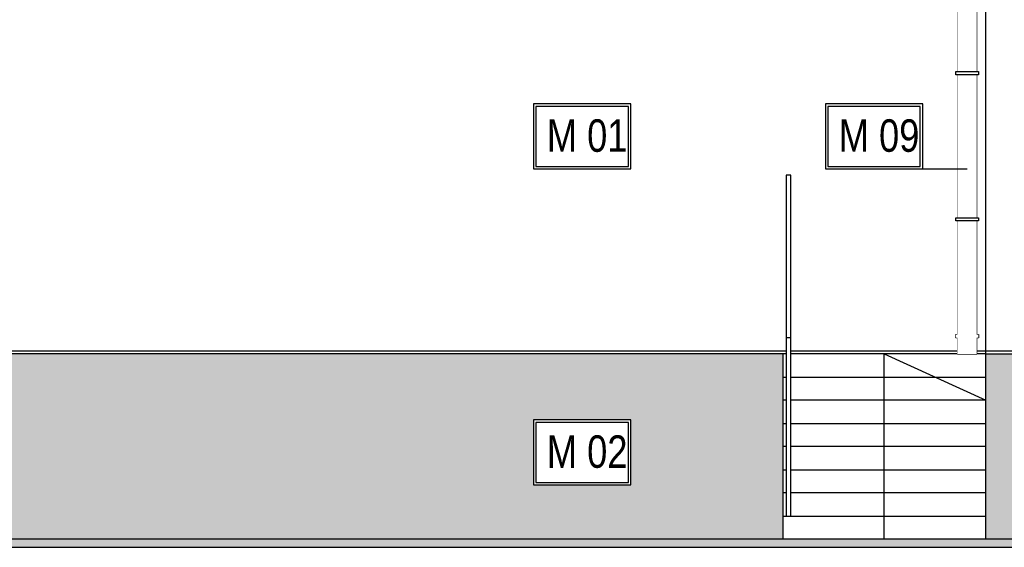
# Model space of a CAD drawing. Header units: millimetres. Extents: x 59331 to 112314, y -16110 to 34390.
# Tile 36 of 198: x 70144 to 70751, y -2555 to -2230. Entities that reach past the tile are written whole.
import ezdxf

# ---------------------------------------------------------------- set-up
doc = ezdxf.new("R2010")
doc.units = ezdxf.units.MM
doc.set_wipeout_variables(frame=1)
for name, color, linetype in [('_HSA_HATCH ELEWACJA', 8, 'Continuous'), ('_HSA_OPIS', 43, 'Continuous'), ('_HSA_WIDOKOWE', 1, 'Continuous'), ('_HSA_WIDOKOWE_CIENKIE', 8, 'Continuous'), ('_HSA_ŚCIANY_CIENKIE', 2, 'Continuous'), ('_HSA_ŚCIANY_DZIAŁOWE', 6, 'Continuous'), ('_HSA_ŚCIANY_KONSTRUKCYJNE', 3, 'Continuous')]:
    doc.layers.add(name, color=color, linetype=linetype)
doc.layers.add('_HSA_POMOC', color=120, linetype='Continuous', plot=False)
doc.styles.add('ARIAL_100', font='Arial.ttf', dxfattribs={"width": 0.8, "height": 20})

# ---------------------------------------------------------------- blocks, each defined once
blk = doc.blocks.new('*U75')
for points in [[(-6, 0), (6, 0), (6, -273.88), (-6, -273.88)], [(-7, -12), (7, -12), (7, -10), (-7, -10)], [(-7, -263.88), (7, -263.88), (7, -261.88), (-7, -261.88)]]:
    blk.add_lwpolyline(points, close=True)
blk.add_wipeout([(-6, 0), (6, 0), (6, -273.88), (-6, -273.88)])
for points in [[(-7, -10), (7, -10), (7, -12), (-7, -12)], [(-7, -100), (7, -100), (7, -102), (-7, -102)], [(-7, -190), (7, -190), (7, -192), (-7, -192)], [(-7, -261.88), (7, -261.88), (7, -263.88), (-7, -263.88)]]:
    blk.add_wipeout(points)
for points in [[(-7, -102), (7, -102), (7, -100), (-7, -100)], [(-7, -192), (7, -192), (7, -190), (-7, -190)]]:
    blk.add_lwpolyline(points, close=True)
blk = doc.blocks.new('A$Cc2999ebe')
blk.add_wipeout([(-3, 209.75), (0, 209.75), (0, 0), (-3, 0)])
blk.add_line((-3, 110), (0, 110))
blk.add_lwpolyline([(-3, 0), (0, 0), (0, 209.75), (-3, 209.75)], close=True)
blk = doc.blocks.new('A$C43494AD3')
blk.add_wipeout([(-70, 40), (-70, 0), (-10, 0), (-10, 40)])
for points in [[(-70, 40), (-10, 40), (-10, 0), (-70, 0)], [(-68.5, 38.5), (-11.5, 38.5), (-11.5, 1.5), (-68.5, 1.5)]]:
    blk.add_lwpolyline(points, close=True)
at = {"style": 'ARIAL_100', "width": 0.8}
blk.add_attdef('M_01', (-61.74, 9.75), '', height=20, dxfattribs=at)

msp = doc.modelspace()

# ---------------------------------------------------------------- hatches: boundary and pattern name
at = {"layer": '_HSA_HATCH ELEWACJA', "true_color": 0xb8b8b8}
h = msp.add_hatch(color=9, dxfattribs=at)
h.dxf.hatch_style = 1
h.paths.add_polyline_path([(70614.33, -2435.69), (61326.33, -2435.69), (60446.33, -2534.69), (61265.83, -2549.69), (70614.33, -2549.69)])
at = {"layer": '_HSA_HATCH ELEWACJA', "true_color": 0x946229}
h = msp.add_hatch(color=37, dxfattribs=at)
h.dxf.hatch_style = 1
h.paths.add_polyline_path([(70739.33, -2435.69), (72358.19, -2435.69), (72358.19, -2549.61), (70739.33, -2549.61)])

# ---------------------------------------------------------------- linework, layer by layer
at = {"layer": '_HSA_POMOC'}
msp.add_line((60431.33, -2433.69), (72358.19, -2433.69), dxfattribs=at)
at = {"layer": '_HSA_WIDOKOWE_CIENKIE'}
msp.add_line((70739.33, -2435.69), (72358.19, -2435.69), dxfattribs=at)
at = {"layer": '_HSA_ŚCIANY_CIENKIE'}
for points in [[(70614.33, -2435.69), (70614.33, -2549.69)], [(70614.33, -2449.94), (70739.33, -2449.94)], [(70739.33, -2464.19), (70614.33, -2464.19)], [(70614.33, -2478.44), (70739.33, -2478.44)], [(70739.33, -2492.69), (70614.33, -2492.69)], [(70614.33, -2506.94), (70739.33, -2506.94)], [(70739.33, -2521.19), (70614.33, -2521.19)], [(70614.33, -2535.44), (70739.33, -2535.44)]]:
    msp.add_lwpolyline(points, dxfattribs=at)
at = {"layer": '_HSA_ŚCIANY_DZIAŁOWE', "ltscale": 10}
msp.add_line((70739.33, -2435.69), (61326.33, -2435.69), dxfattribs=at)
at = {"layer": '_HSA_ŚCIANY_KONSTRUKCYJNE', "ltscale": 10}
msp.add_line((70739.33, -2549.69), (70739.33, -1929.46), dxfattribs=at)

# ---------------------------------------------------------------- block references
at = {"layer": '_HSA_OPIS'}
ref = msp.add_blockref('A$C43494AD3', (70530.64, -2281.73), dxfattribs=dict(at, xscale=-1, rotation=180))
ref.add_attrib('M_01', 'M 01', (70468.9, -2311.21), dxfattribs={"layer": '0', "height": 20, "style": 'ARIAL_100', "width": 0.8})
ref = msp.add_blockref('A$C43494AD3', (70710.5, -2281.73), dxfattribs=dict(at, xscale=-1, rotation=180))
ref.add_attrib('M_01', 'M 09', (70648.76, -2311.21), dxfattribs={"layer": '0', "height": 20, "style": 'ARIAL_100', "width": 0.8})

# ---------------------------------------------------------------- next in the draw order: block references
ref = msp.add_blockref('A$C43494AD3', (70530.64, -2476.28), dxfattribs=dict(at, xscale=-1, rotation=180))
ref.add_attrib('M_01', 'M 02', (70468.9, -2505.77), dxfattribs={"layer": '0', "height": 20, "style": 'ARIAL_100', "width": 0.8})
at = {"layer": '_HSA_WIDOKOWE', "xscale": -1}
msp.add_blockref('*U75', (70727.85, -2161.81), dxfattribs=at)
at = {"layer": '_HSA_WIDOKOWE', "ltscale": 10}
msp.add_blockref('A$Cc2999ebe', (70619.33, -2535.44), dxfattribs=at)

# ---------------------------------------------------------------- next in the draw order: hatches: boundary and pattern name
h = msp.add_hatch(color=256, dxfattribs=at)
h.dxf.hatch_style = 1
h.paths.add_polyline_path([(60181.33, -2539.69), (60446.28, -2539.69), (61265.73, -2554.68), (72608.19, -2554.69), (72608.19, -2549.69), (61265.83, -2549.69), (60446.33, -2534.69), (60181.33, -2534.69)])

# ---------------------------------------------------------------- next in the draw order: linework, layer by layer
at = {"layer": '_HSA_OPIS'}
msp.add_line((70700.5, -2321.73), (70727.85, -2321.73), dxfattribs=at)
at = {"layer": '_HSA_WIDOKOWE', "ltscale": 10}
msp.add_lwpolyline([(60181.33, -2539.69), (60446.28, -2539.69), (61265.73, -2554.68), (72608.19, -2554.69), (72608.19, -2549.69), (61265.83, -2549.69), (60446.33, -2534.69), (60181.33, -2534.69)], close=True, dxfattribs=at)
at = {"layer": '_HSA_ŚCIANY_CIENKIE'}
msp.add_lwpolyline([(70676.83, -2549.69), (70676.83, -2435.69), (70739.33, -2464.19)], dxfattribs=at)

doc.saveas('drawing.dxf')
